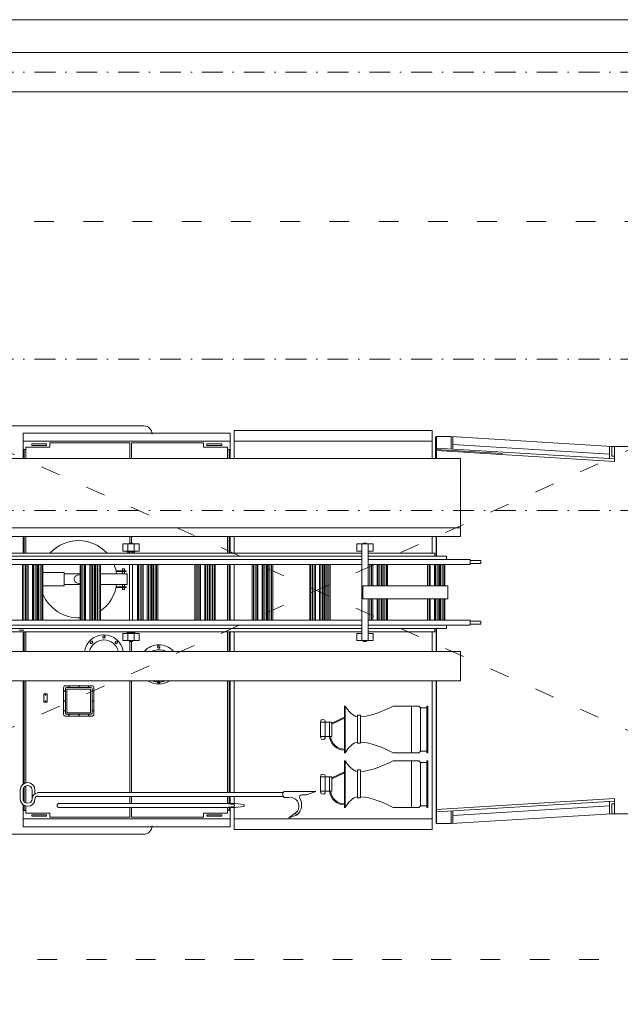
# Model space of a CAD drawing. Header units: centimetres. Extents: x -122 to 72759, y 3298 to 43172.
# Tile 20 of 243: x 38021 to 38387, y 8701 to 9302. Entities that reach past the tile are written whole.
import ezdxf

# ---------------------------------------------------------------- set-up
doc = ezdxf.new("R2010")
doc.units = ezdxf.units.CM
doc.header["$MEASUREMENT"] = 0
doc.linetypes.add('ACAD_ISO03W100', pattern=[30, 12, -18])
doc.linetypes.add('DASHDOT', pattern=[25.4, 12.7, -6.35, 0, -6.35])
for name, color, linetype, lineweight in [('0-LINIA CIENKA', 7, 'Continuous', 5), ('0-LINIA ŚREDNIA', 7, 'Continuous', 5), ('0-OSIE', 7, 'DASHDOT', 5), ('_ ściany konstrukcyjne', 7, 'Continuous', 5), ('meble', 7, 'Continuous', 5), ('ZZZ_Xref', 7, 'Continuous', 5)]:
    doc.layers.add(name, color=color, linetype=linetype, lineweight=lineweight)

# ---------------------------------------------------------------- blocks, each defined once
blk = doc.blocks.new('G$CA1DC9C89')
at = {"layer": '0-LINIA CIENKA', "lineweight": 5}
blk.add_lwpolyline([(4056.09, -1357.64), (2946.09, -1357.64), (2946.09, -2487.63), (4056.09, -2487.63)], close=True, dxfattribs=at)
at = {"layer": '0-LINIA ŚREDNIA', "lineweight": 5}
blk.add_lwpolyline([(1439.32, -1488.75), (2204.93, -1488.74), (2204.93, -1313.67), (4100.09, -1313.67), (4100.09, -2531.73), (2845.27, -2531.74), (2845.27, -2648.7), (2845.27, -2648.7), (2845.27, -2720.74), (2471.1, -2720.74), (2471.1, -2531.74), (1439.21, -2531.73), (1439.52, -2511.72), (2491.1, -2511.74), (2491.1, -2700.74), (2825.27, -2700.74), (2825.27, -2668.7), (2825.27, -2668.7), (2825.27, -2511.74), (4080.09, -2511.73), (4080.09, -1333.67), (2224.93, -1333.67), (2224.93, -1508.74), (1439.32, -1508.75)], close=True, dxfattribs=at)
blk.add_lwpolyline([(1439.52, -2511.72), (1453.37, -2511.73), (2491.1, -2511.74), (2491.1, -2700.74), (2825.27, -2700.74), (2825.27, -2668.7), (2825.27, -2668.7), (2825.27, -2511.74), (4080.09, -2511.73), (4080.09, -1333.67), (2224.93, -1333.67), (2224.93, -1508.74), (1439.32, -1508.75)], dxfattribs=at)
at = {"layer": '0-OSIE', "lineweight": 5}
for points in [[(-236.67, -1345.67), (4271.81, -1345.67)], [(-236.68, -1520.75), (4271.79, -1520.75)], [(-236.66, -1612.88), (4271.81, -1612.88)]]:
    blk.add_lwpolyline(points, dxfattribs=at)
at = {"layer": '_ ściany konstrukcyjne', "lineweight": 5}
for points in [[(1439.52, -2511.72), (1453.37, -2511.73), (2491.1, -2511.74), (2491.1, -2700.74), (2825.27, -2700.74), (2825.27, -2668.7), (2825.27, -2668.7), (2825.27, -2511.74), (4080.09, -2511.73), (4080.09, -1333.67), (2224.93, -1333.67), (2224.93, -1508.74), (1439.33, -1508.75)], [(2503.01, -2487.72), (2515.1, -2487.71), (2515.1, -2676.74), (2801.27, -2676.74), (2801.27, -2487.74), (4056.09, -2487.73), (4056.09, -1357.67), (2248.93, -1357.67), (2248.93, -1532.74), (2248.67, -1532.74)], [(2249.01, -2487.76), (2515.1, -2487.74), (2515.1, -2676.74), (2801.27, -2676.74), (2801.27, -2487.74), (4056.09, -2487.73), (4056.09, -1357.67), (2248.93, -1357.67), (2248.93, -1532.75), (2248.97, -1539.65)]]:
    blk.add_lwpolyline(points, dxfattribs=at)
at = {"layer": 'meble', "lineweight": 5}
for p, q in [((3450.94, -1561.32), (3347.95, -1561.32)), ((3503.48, -1565.72), (3377.5, -1565.72)), ((3377.5, -1581.19), (3377.5, -1565.72)), ((3503.48, -1565.72), (3503.48, -1581.19)), ((3505.88, -1564.12), (3505.88, -1581.19)), ((3626.57, -1564.12), (3505.88, -1564.12)), ((3626.57, -1581.19), (3626.57, -1564.12)), ((3626.57, -1581.19), (3626.57, -1564.77)), ((3377.5, -1570.72), (3503.48, -1570.72)), ((3393.59, -1574.22), (3393.59, -1571.72)), ((3393.59, -1571.72), (3442.47, -1571.72)), ((3442.47, -1581.19), (3442.47, -1571.72)), ((3443.47, -1581.19), (3443.47, -1571.72)), ((3443.47, -1571.72), (3487.38, -1571.72)), ((3487.38, -1574.22), (3487.38, -1571.72)), ((3626.57, -1570.62), (3505.88, -1570.62)), ((3628.73, -1581.19), (3628.73, -1568.1)), ((3628.91, -1581.19), (3628.91, -1568.1)), ((3638.17, -1567.82), (3628.97, -1567.82)), ((3628.97, -1581.19), (3628.97, -1567.82)), ((3629.17, -1581.19), (3629.17, -1567.82)), ((3638.14, -1575.41), (3638.17, -1567.82)), ((3638.17, -1567.82), (3736.16, -1573.82)), ((3639.14, -1575.47), (3639.17, -1567.88)), ((3639.15, -1572.67), (3734.66, -1578.52)), ((3377.5, -1575.72), (3379.1, -1575.72)), ((3378.1, -1581.19), (3378.1, -1575.72)), ((3393.59, -1574.22), (3379.1, -1574.22)), ((3379.1, -1581.19), (3379.1, -1574.22)), ((3501.88, -1574.22), (3487.38, -1574.22)), ((3501.88, -1581.19), (3501.88, -1574.22)), ((3501.88, -1575.72), (3503.48, -1575.72)), ((3502.88, -1581.19), (3502.88, -1575.72)), ((3628.91, -1575.79), (3669.37, -1578.27)), ((3629.17, -1574.86), (3737.66, -1581.51)), ((3629.17, -1576.36), (3737.66, -1583.01)), ((3734.66, -1581.32), (3734.66, -1573.82)), ((3736.16, -1573.82), (3754.16, -1573.82)), ((3736.16, -1579.75), (3736.16, -1573.82)), ((3737.66, -1583.01), (3737.66, -1573.82)), ((3224.51, -1581.19), (3643.79, -1581.19)), ((3643.79, -1581.19), (3643.79, -1628.85)), ((3736.16, -1579.75), (3737.66, -1579.75)), ((3224.51, -1623.45), (3643.79, -1623.45)), ((3432.64, -1623.45), (3413.71, -1623.45)), ((3224.51, -1628.85), (3643.79, -1628.85)), ((3377.5, -1638.85), (3377.5, -1628.85)), ((3378.1, -1638.85), (3378.1, -1628.85)), ((3379.1, -1638.85), (3379.1, -1628.85)), ((3442.11, -1633.27), (3442.11, -1632.77)), ((3442.11, -1632.77), (3444.11, -1632.77)), ((3442.47, -1632.77), (3442.47, -1628.85)), ((3443.47, -1632.77), (3443.47, -1628.85)), ((3444.11, -1633.27), (3444.11, -1632.77)), ((3501.88, -1638.85), (3501.88, -1628.85)), ((3502.88, -1638.85), (3502.88, -1628.85)), ((3503.48, -1628.85), (3503.48, -1638.85)), ((3505.88, -1628.85), (3505.88, -1638.85)), ((3584.66, -1633.27), (3584.66, -1632.77)), ((3584.66, -1632.77), (3586.66, -1632.77)), ((3586.66, -1633.27), (3586.66, -1632.77)), ((3626.57, -1638.85), (3626.57, -1628.85)), ((3628.97, -1640.85), (3628.97, -1628.85)), ((3629.17, -1640.85), (3629.17, -1628.85)), ((3346.81, -1638.85), (3583.66, -1638.85)), ((3583.66, -1638.85), (3351.38, -1638.85)), ((3438.11, -1637.67), (3438.11, -1633.27)), ((3438.11, -1633.27), (3441.11, -1633.27)), ((3438.11, -1637.67), (3443.11, -1637.67)), ((3440.86, -1637.67), (3440.86, -1638.17)), ((3440.86, -1638.17), (3445.36, -1638.17)), ((3441.11, -1633.27), (3445.11, -1633.27)), ((3441.11, -1637.67), (3441.11, -1633.27)), ((3441.11, -1638.85), (3441.11, -1638.17)), ((3442.11, -1638.85), (3442.11, -1638.17)), ((3443.11, -1637.67), (3448.11, -1637.67)), ((3444.11, -1638.85), (3444.11, -1638.17)), ((3445.11, -1637.67), (3445.11, -1633.27)), ((3448.11, -1633.27), (3445.11, -1633.27)), ((3445.11, -1638.85), (3445.11, -1638.17)), ((3445.36, -1637.67), (3445.36, -1638.17)), ((3448.11, -1637.67), (3448.11, -1633.27)), ((3580.66, -1637.67), (3580.66, -1633.27)), ((3580.66, -1633.27), (3583.66, -1633.27)), ((3580.66, -1637.67), (3583.66, -1637.67)), ((3583.66, -1633.27), (3587.66, -1633.27)), ((3583.66, -1638.85), (3583.66, -1633.27)), ((3583.66, -1686.84), (3583.66, -1638.85)), ((3590.66, -1633.27), (3587.66, -1633.27)), ((3587.66, -1658.85), (3587.66, -1633.27)), ((3587.66, -1637.67), (3590.66, -1637.67)), ((3587.66, -1640.85), (3587.66, -1638.85)), ((3610.61, -1638.85), (3587.66, -1638.85)), ((3587.66, -1638.85), (3610.61, -1638.85)), ((3590.66, -1637.67), (3590.66, -1633.27)), ((3610.61, -1638.85), (3628.24, -1638.85)), ((3628.24, -1638.85), (3614.6, -1638.85)), ((3628.24, -1640.85), (3628.24, -1638.85)), ((3345.26, -1642.85), (3583.66, -1642.85)), ((3345.45, -1640.85), (3583.66, -1640.85)), ((3587.66, -1640.85), (3610.61, -1640.85)), ((3587.66, -1642.85), (3610.61, -1642.85)), ((3610.61, -1640.85), (3635.24, -1640.85)), ((3610.61, -1642.85), (3649.74, -1642.85)), ((3635.24, -1642.85), (3635.24, -1640.85)), ((3649.74, -1645.85), (3649.74, -1642.85)), ((3655.17, -1643.35), (3649.74, -1643.35)), ((3655.17, -1643.35), (3656.23, -1643.35)), ((3656.23, -1645.35), (3656.23, -1643.35)), ((3343.74, -1645.85), (3583.66, -1645.85)), ((3377.04, -1679.84), (3377.04, -1645.85)), ((3377.74, -1679.84), (3377.74, -1645.85)), ((3378.74, -1679.84), (3378.74, -1645.85)), ((3379.7, -1679.84), (3379.7, -1645.85)), ((3380.44, -1679.84), (3380.44, -1645.85)), ((3383.04, -1679.84), (3383.04, -1645.85)), ((3383.05, -1648.56), (3383.05, -1649.81)), ((3383.05, -1650.21), (3383.05, -1650.81)), ((3383.74, -1679.84), (3383.74, -1645.85)), ((3384.74, -1645.85), (3384.74, -1679.84)), ((3385.7, -1679.84), (3385.7, -1645.85)), ((3386.04, -1679.84), (3386.04, -1645.85)), ((3386.74, -1679.84), (3386.74, -1645.85)), ((3387.74, -1645.85), (3387.74, -1679.84)), ((3388.7, -1679.84), (3388.7, -1645.85)), ((3389.44, -1658.81), (3389.44, -1645.85)), ((3389.44, -1650.81), (3402.34, -1650.81)), ((3402.34, -1658.81), (3402.34, -1650.81)), ((3412.04, -1679.84), (3412.04, -1645.85)), ((3412.74, -1679.84), (3412.74, -1645.85)), ((3413.73, -1679.84), (3413.73, -1645.85)), ((3414.7, -1679.84), (3414.7, -1645.85)), ((3415.44, -1679.84), (3415.44, -1645.85)), ((3418.04, -1679.84), (3418.04, -1645.85)), ((3418.74, -1679.84), (3418.74, -1645.85)), ((3419.74, -1645.85), (3419.74, -1679.84)), ((3420.7, -1679.84), (3420.7, -1645.85)), ((3421.04, -1679.84), (3421.04, -1645.85)), ((3421.74, -1679.84), (3421.74, -1645.85)), ((3422.74, -1645.85), (3422.74, -1679.84)), ((3423.7, -1679.84), (3423.7, -1645.85)), ((3424.44, -1679.84), (3424.44, -1645.85)), ((3434.05, -1649.81), (3440.09, -1649.81)), ((3434.14, -1650.21), (3440.09, -1650.21)), ((3437.94, -1648.56), (3439.14, -1648.56)), ((3437.94, -1649.81), (3437.94, -1648.56)), ((3437.94, -1651.56), (3437.94, -1650.21)), ((3439.14, -1648.56), (3439.14, -1649.81)), ((3439.14, -1650.21), (3439.14, -1651.56)), ((3439.19, -1649.81), (3439.19, -1650.21)), ((3440.09, -1649.81), (3440.09, -1650.21)), ((3442.11, -1679.84), (3442.11, -1645.85)), ((3444.11, -1679.84), (3444.11, -1645.85)), ((3447.04, -1679.84), (3447.04, -1645.85)), ((3447.74, -1679.84), (3447.74, -1645.85)), ((3448.73, -1679.84), (3448.73, -1645.85)), ((3449.69, -1679.84), (3449.69, -1645.85)), ((3450.44, -1679.84), (3450.44, -1645.85)), ((3453.03, -1679.84), (3453.03, -1645.85)), ((3453.74, -1679.84), (3453.74, -1645.85)), ((3454.73, -1645.85), (3454.73, -1679.84)), ((3455.69, -1679.84), (3455.69, -1645.85)), ((3456.03, -1679.84), (3456.03, -1645.85)), ((3456.74, -1679.84), (3456.74, -1645.85)), ((3457.73, -1645.85), (3457.73, -1679.84)), ((3458.69, -1679.84), (3458.69, -1645.85)), ((3459.43, -1679.84), (3459.43, -1645.85)), ((3482.03, -1679.84), (3482.03, -1645.85)), ((3482.73, -1679.84), (3482.73, -1645.85)), ((3483.73, -1679.84), (3483.73, -1645.85)), ((3484.69, -1679.84), (3484.69, -1645.85)), ((3485.43, -1679.84), (3485.43, -1645.85)), ((3488.03, -1679.84), (3488.03, -1645.85)), ((3488.73, -1679.84), (3488.73, -1645.85)), ((3489.73, -1645.85), (3489.73, -1679.84)), ((3490.69, -1679.84), (3490.69, -1645.85)), ((3491.03, -1679.84), (3491.03, -1645.85)), ((3491.73, -1679.84), (3491.73, -1645.85)), ((3492.73, -1645.85), (3492.73, -1679.84)), ((3493.69, -1679.84), (3493.69, -1645.85)), ((3494.43, -1679.84), (3494.43, -1645.85)), ((3501.88, -1679.84), (3501.88, -1645.85)), ((3502.88, -1679.84), (3502.88, -1645.85)), ((3503.48, -1645.85), (3503.48, -1679.84)), ((3505.88, -1645.85), (3505.88, -1679.84)), ((3517.03, -1679.84), (3517.03, -1645.85)), ((3517.73, -1679.84), (3517.73, -1645.85)), ((3518.72, -1679.84), (3518.72, -1645.85)), ((3519.69, -1679.84), (3519.69, -1645.85)), ((3520.43, -1679.84), (3520.43, -1645.85)), ((3523.03, -1679.84), (3523.03, -1645.85)), ((3523.73, -1679.84), (3523.73, -1645.85)), ((3524.73, -1645.85), (3524.73, -1679.84)), ((3525.69, -1679.84), (3525.69, -1645.85)), ((3526.03, -1679.84), (3526.03, -1645.85)), ((3526.73, -1679.84), (3526.73, -1645.85)), ((3527.73, -1645.85), (3527.73, -1679.84)), ((3528.69, -1679.84), (3528.69, -1645.85)), ((3529.43, -1679.84), (3529.43, -1645.85)), ((3552.02, -1679.84), (3552.02, -1645.85)), ((3552.72, -1679.84), (3552.72, -1645.85)), ((3553.72, -1679.84), (3553.72, -1645.85)), ((3554.68, -1679.84), (3554.68, -1645.85)), ((3555.42, -1679.84), (3555.42, -1645.85)), ((3558.02, -1679.84), (3558.02, -1645.85)), ((3558.72, -1679.84), (3558.72, -1645.85)), ((3559.72, -1645.85), (3559.72, -1679.84)), ((3560.68, -1679.84), (3560.68, -1645.85)), ((3561.02, -1679.84), (3561.02, -1645.85)), ((3561.72, -1679.84), (3561.72, -1645.85)), ((3562.72, -1645.85), (3562.72, -1679.84)), ((3563.68, -1679.84), (3563.68, -1645.85)), ((3564.42, -1679.84), (3564.42, -1645.85)), ((3587.66, -1645.85), (3610.61, -1645.85)), ((3588.71, -1658.85), (3588.71, -1645.85)), ((3589.68, -1658.85), (3589.68, -1645.85)), ((3590.42, -1658.85), (3590.42, -1645.85)), ((3593.02, -1658.85), (3593.02, -1645.85)), ((3593.72, -1658.85), (3593.72, -1645.85)), ((3594.72, -1645.85), (3594.72, -1658.85)), ((3595.68, -1658.85), (3595.68, -1645.85)), ((3596.02, -1658.85), (3596.02, -1645.85)), ((3596.72, -1658.85), (3596.72, -1645.85)), ((3597.72, -1645.85), (3597.72, -1658.85)), ((3598.68, -1658.85), (3598.68, -1645.85)), ((3599.42, -1658.85), (3599.42, -1645.85)), ((3610.61, -1645.85), (3649.74, -1645.85)), ((3623.71, -1658.85), (3623.71, -1645.85)), ((3624.68, -1658.85), (3624.68, -1645.85)), ((3625.42, -1658.85), (3625.42, -1645.85)), ((3628.02, -1658.85), (3628.02, -1645.85)), ((3628.72, -1658.85), (3628.72, -1645.85)), ((3629.72, -1645.85), (3629.72, -1658.85)), ((3630.68, -1658.85), (3630.68, -1645.85)), ((3631.02, -1658.85), (3631.02, -1645.85)), ((3631.72, -1658.85), (3631.72, -1645.85)), ((3632.72, -1645.85), (3632.72, -1658.85)), ((3649.74, -1645.85), (3632.94, -1645.85)), ((3633.67, -1658.85), (3633.67, -1645.85)), ((3634.42, -1658.85), (3634.42, -1645.85)), ((3649.74, -1645.35), (3655.17, -1645.35)), ((3655.17, -1645.35), (3656.23, -1645.35)), ((3402.34, -1651.56), (3412.04, -1651.56)), ((3440.84, -1651.56), (3424.44, -1651.56)), ((3440.84, -1658.06), (3440.84, -1651.56)), ((3389.44, -1658.81), (3402.34, -1658.81)), ((3389.44, -1679.84), (3389.44, -1658.81)), ((3402.34, -1658.06), (3412.04, -1658.06)), ((3424.44, -1658.06), (3440.84, -1658.06)), ((3434.05, -1659.81), (3440.09, -1659.81)), ((3434.14, -1659.41), (3440.09, -1659.41)), ((3437.94, -1659.41), (3437.94, -1658.06)), ((3437.94, -1661.06), (3437.94, -1659.81)), ((3439.14, -1661.06), (3437.94, -1661.06)), ((3439.14, -1658.06), (3439.14, -1659.41)), ((3439.14, -1659.81), (3439.14, -1661.06)), ((3439.19, -1659.81), (3439.19, -1659.41)), ((3440.09, -1659.81), (3440.09, -1659.41)), ((3584.26, -1658.85), (3636.22, -1658.85)), ((3584.26, -1666.84), (3584.26, -1658.85)), ((3636.22, -1666.84), (3636.22, -1658.85)), ((3584.26, -1666.84), (3636.22, -1666.84)), ((3587.66, -1686.84), (3587.66, -1666.84)), ((3588.71, -1679.84), (3588.71, -1666.84)), ((3589.68, -1679.84), (3589.68, -1666.84)), ((3590.42, -1679.84), (3590.42, -1666.84)), ((3593.02, -1679.84), (3593.02, -1666.84)), ((3593.72, -1679.84), (3593.72, -1666.84)), ((3594.72, -1666.84), (3594.72, -1679.84)), ((3595.68, -1679.84), (3595.68, -1666.84)), ((3596.02, -1679.84), (3596.02, -1666.84)), ((3596.72, -1679.84), (3596.72, -1666.84)), ((3597.72, -1666.84), (3597.72, -1679.84)), ((3598.68, -1679.84), (3598.68, -1666.84)), ((3599.42, -1679.84), (3599.42, -1666.84)), ((3623.71, -1679.84), (3623.71, -1666.84)), ((3624.68, -1679.84), (3624.68, -1666.84)), ((3625.42, -1679.84), (3625.42, -1666.84)), ((3628.02, -1679.84), (3628.02, -1666.84)), ((3628.72, -1679.84), (3628.72, -1666.84)), ((3629.72, -1666.84), (3629.72, -1679.84)), ((3630.68, -1679.84), (3630.68, -1666.84)), ((3631.02, -1679.84), (3631.02, -1666.84)), ((3631.72, -1679.84), (3631.72, -1666.84)), ((3632.72, -1666.84), (3632.72, -1679.84)), ((3633.67, -1679.84), (3633.67, -1666.84)), ((3634.42, -1679.84), (3634.42, -1666.84)), ((3505.88, -1679.84), (3505.88, -1673.33)), ((3344.37, -1679.84), (3583.66, -1679.84)), ((3587.66, -1679.84), (3610.61, -1679.84)), ((3610.61, -1679.84), (3649.74, -1679.84)), ((3632.94, -1679.84), (3649.74, -1679.84)), ((3649.74, -1682.84), (3649.74, -1679.84)), ((3655.17, -1680.34), (3649.74, -1680.34)), ((3655.17, -1680.34), (3656.23, -1680.34)), ((3656.23, -1682.34), (3656.23, -1680.34)), ((3345.02, -1682.84), (3377.5, -1682.84)), ((3345.45, -1684.84), (3583.66, -1684.84)), ((3346.36, -1686.84), (3583.66, -1686.84)), ((3375, -1685.81), (3377.85, -1685.81)), ((3377.5, -1682.84), (3583.66, -1682.84)), ((3377.5, -1698.81), (3377.5, -1686.84)), ((3378.1, -1698.81), (3378.1, -1686.84)), ((3379.1, -1698.81), (3379.1, -1686.81)), ((3441.11, -1687.36), (3441.11, -1686.84)), ((3442.11, -1687.36), (3442.11, -1686.84)), ((3445.11, -1687.36), (3445.11, -1686.84)), ((3485.43, -1682.84), (3488.03, -1682.84)), ((3501.88, -1698.81), (3501.88, -1686.84)), ((3502.88, -1698.81), (3502.88, -1686.84)), ((3503.48, -1698.81), (3503.48, -1686.84)), ((3505.88, -1698.81), (3505.88, -1686.84)), ((3505.88, -1698.81), (3505.88, -1686.84)), ((3583.66, -1692.26), (3583.66, -1684.84)), ((3587.66, -1682.84), (3610.61, -1682.84)), ((3587.66, -1692.26), (3587.66, -1684.84)), ((3587.66, -1684.84), (3610.61, -1684.84)), ((3587.66, -1686.84), (3610.61, -1686.84)), ((3610.61, -1682.84), (3649.74, -1682.84)), ((3610.61, -1684.84), (3635.24, -1684.84)), ((3610.61, -1686.84), (3628.24, -1686.84)), ((3626.57, -1698.81), (3626.57, -1686.84)), ((3626.94, -1682.84), (3649.74, -1682.84)), ((3628.24, -1686.84), (3628.24, -1684.84)), ((3628.97, -1698.81), (3628.97, -1684.84)), ((3629.17, -1698.81), (3629.17, -1684.84)), ((3635.24, -1684.84), (3635.24, -1682.84)), ((3649.74, -1682.34), (3655.17, -1682.34)), ((3655.17, -1682.34), (3656.23, -1682.34)), ((3438.11, -1692.26), (3438.11, -1687.86)), ((3438.11, -1687.86), (3443.11, -1687.86)), ((3438.11, -1692.26), (3441.11, -1692.26)), ((3440.86, -1687.86), (3440.86, -1687.36)), ((3440.86, -1687.36), (3445.36, -1687.36)), ((3441.11, -1687.86), (3441.11, -1692.26)), ((3441.11, -1692.26), (3445.11, -1692.26)), ((3442.11, -1692.26), (3442.11, -1692.76)), ((3442.11, -1692.76), (3444.11, -1692.76)), ((3442.47, -1698.81), (3442.47, -1692.76)), ((3448.11, -1687.86), (3443.11, -1687.86)), ((3443.47, -1692.76), (3443.47, -1698.81)), ((3444.11, -1692.26), (3444.11, -1692.76)), ((3445.11, -1687.86), (3445.11, -1692.26)), ((3445.11, -1692.26), (3448.11, -1692.26)), ((3445.36, -1687.86), (3445.36, -1687.36)), ((3448.11, -1692.26), (3448.11, -1687.86)), ((3580.66, -1692.26), (3580.66, -1687.86)), ((3580.66, -1687.86), (3583.66, -1687.86)), ((3580.66, -1692.26), (3583.66, -1692.26)), ((3583.66, -1692.26), (3587.66, -1692.26)), ((3584.66, -1692.26), (3584.66, -1692.76)), ((3584.66, -1692.76), (3586.66, -1692.76)), ((3586.66, -1692.26), (3586.66, -1692.76)), ((3590.66, -1687.86), (3587.66, -1687.86)), ((3587.66, -1692.26), (3590.66, -1692.26)), ((3590.66, -1692.26), (3590.66, -1687.86)), ((3224.51, -1698.81), (3643.79, -1698.81)), ((3643.79, -1716.81), (3643.79, -1698.81)), ((3224.51, -1716.81), (3643.79, -1716.81)), ((3377.5, -1779.7), (3377.5, -1716.81)), ((3378.1, -1779.34), (3378.1, -1716.81)), ((3379.1, -1778.99), (3379.1, -1716.81)), ((3442.47, -1784.92), (3442.47, -1716.81)), ((3443.47, -1716.81), (3443.47, -1784.92)), ((3501.88, -1784.92), (3501.88, -1716.81)), ((3502.88, -1784.92), (3502.88, -1716.81)), ((3503.48, -1784.92), (3503.48, -1716.81)), ((3505.88, -1784.92), (3505.88, -1716.81)), ((3505.88, -1784.92), (3505.88, -1716.81)), ((3626.57, -1807.5), (3626.57, -1716.81)), ((3628.97, -1803.8), (3628.97, -1716.81)), ((3629.17, -1803.8), (3629.17, -1716.81)), ((3402.95, -1723.01), (3402.35, -1723.01)), ((3402.65, -1723.31), (3402.65, -1722.7)), ((3403.2, -1736.65), (3403.2, -1721.46)), ((3403.7, -1720.96), (3418.9, -1720.96)), ((3404.1, -1721.86), (3418.5, -1721.86)), ((3404.1, -1736.25), (3404.1, -1721.86)), ((3405.05, -1720.41), (3405.65, -1720.41)), ((3405.35, -1720.71), (3405.35, -1720.1)), ((3411.05, -1720.41), (3411.65, -1720.41)), ((3411.35, -1720.71), (3411.35, -1720.1)), ((3417.05, -1720.41), (3417.65, -1720.41)), ((3417.35, -1720.71), (3417.35, -1720.1)), ((3418.5, -1721.86), (3418.5, -1736.25)), ((3419.4, -1721.46), (3419.4, -1736.65)), ((3419.65, -1723.01), (3420.25, -1723.01)), ((3419.95, -1723.31), (3419.95, -1722.7)), ((3391.55, -1724.77), (3390.05, -1724.77)), ((3392.05, -1724.77), (3390.05, -1724.77)), ((3390.05, -1724.77), (3390.05, -1729.77)), ((3390.05, -1724.77), (3390.05, -1729.77)), ((3390.65, -1725.37), (3391.45, -1725.37)), ((3391.05, -1724.97), (3391.05, -1725.77)), ((3391.05, -1728.77), (3391.05, -1729.57)), ((3392.05, -1724.77), (3392.05, -1729.77)), ((3402.95, -1729.01), (3402.35, -1729.01)), ((3402.65, -1729.31), (3402.65, -1728.7)), ((3419.65, -1729.01), (3420.25, -1729.01)), ((3419.95, -1729.31), (3419.95, -1728.7)), ((3390.05, -1729.77), (3391.55, -1729.77)), ((3390.05, -1729.77), (3392.05, -1729.77)), ((3390.65, -1729.17), (3391.45, -1729.17)), ((3402.95, -1735), (3402.35, -1735)), ((3402.65, -1735.31), (3402.65, -1734.7)), ((3419.65, -1735), (3420.25, -1735)), ((3419.95, -1735.31), (3419.95, -1734.7)), ((3573.55, -1732.26), (3573.1, -1732.26)), ((3573.1, -1732.26), (3573.1, -1760.6)), ((3573.55, -1732.26), (3573.55, -1760.6)), ((3602.8, -1732.26), (3614.05, -1732.26)), ((3614.05, -1732.26), (3614.05, -1760.6)), ((3618.5, -1732.26), (3614.05, -1732.26)), ((3619.4, -1733.16), (3618.5, -1732.26)), ((3619.4, -1733.16), (3619.4, -1759.7)), ((3623.45, -1733.16), (3619.4, -1733.16)), ((3623.45, -1732.26), (3623.45, -1760.6)), ((3623.9, -1732.26), (3623.45, -1732.26)), ((3623.9, -1732.26), (3623.9, -1760.6)), ((3418.9, -1737.15), (3403.7, -1737.15)), ((3418.5, -1736.25), (3404.1, -1736.25)), ((3405.05, -1737.7), (3405.65, -1737.7)), ((3405.35, -1737.4), (3405.35, -1738.01)), ((3411.05, -1737.7), (3411.65, -1737.7)), ((3411.35, -1737.4), (3411.35, -1738.01)), ((3417.05, -1737.7), (3417.65, -1737.7)), ((3417.35, -1737.4), (3417.35, -1738.01)), ((3565.51, -1742.7), (3573.1, -1738.96)), ((3565.51, -1743.26), (3573.1, -1739.53)), ((3581.21, -1737.66), (3583.01, -1737.66)), ((3581.21, -1754.75), (3581.21, -1737.66)), ((3583.01, -1737.66), (3583.01, -1754.75)), ((3558.66, -1750.83), (3558.66, -1742.03)), ((3565.51, -1742.03), (3558.66, -1742.03)), ((3561.5, -1750.83), (3561.5, -1742.03)), ((3564.14, -1750.83), (3564.14, -1742.03)), ((3565.51, -1750.83), (3565.51, -1742.03)), ((3565.51, -1750.83), (3558.66, -1750.83)), ((3583.01, -1754.75), (3581.21, -1754.75)), ((3573.55, -1760.6), (3573.1, -1760.6)), ((3602.8, -1760.6), (3614.05, -1760.6)), ((3618.5, -1760.6), (3614.05, -1760.6)), ((3619.4, -1759.7), (3618.5, -1760.6)), ((3623.45, -1759.7), (3619.4, -1759.7)), ((3623.9, -1760.6), (3623.45, -1760.6)), ((3573.55, -1765.59), (3573.1, -1765.59)), ((3573.1, -1765.59), (3573.1, -1793.94)), ((3573.55, -1765.59), (3573.55, -1793.94)), ((3581.21, -1770.99), (3583.01, -1770.99)), ((3581.21, -1788.09), (3581.21, -1770.99)), ((3583.01, -1770.99), (3583.01, -1788.09)), ((3602.8, -1765.59), (3614.05, -1765.59)), ((3614.05, -1765.59), (3614.05, -1793.94)), ((3618.5, -1765.59), (3614.05, -1765.59)), ((3619.4, -1766.49), (3618.5, -1765.59)), ((3619.4, -1766.49), (3619.4, -1793.04)), ((3623.45, -1766.49), (3619.4, -1766.49)), ((3623.45, -1765.59), (3623.45, -1793.94)), ((3623.9, -1765.59), (3623.45, -1765.59)), ((3623.9, -1765.59), (3623.9, -1793.94)), ((3558.66, -1784.16), (3558.66, -1775.36)), ((3565.51, -1775.36), (3558.66, -1775.36)), ((3561.5, -1784.16), (3561.5, -1775.36)), ((3564.14, -1784.16), (3564.14, -1775.36)), ((3565.51, -1776.03), (3573.1, -1772.3)), ((3565.51, -1776.6), (3573.1, -1772.86)), ((3565.51, -1784.16), (3565.51, -1775.36)), ((3377.5, -1789.5), (3377.5, -1782.65)), ((3378.1, -1790.59), (3378.1, -1781.56)), ((3379.1, -1791.28), (3379.1, -1780.87)), ((3564.12, -1777.28), (3564.14, -1777.27)), ((3375.6, -1788.77), (3375.6, -1783.37)), ((3377.4, -1788.77), (3377.4, -1783.37)), ((3382.8, -1783.37), (3382.8, -1786.88)), ((3382.8, -1783.37), (3382.8, -1788.77)), ((3384.6, -1783.37), (3384.6, -1785.66)), ((3386.4, -1785.17), (3386.4, -1784.92)), ((3451.62, -1784.92), (3386.4, -1784.92)), ((3386.4, -1786.97), (3386.4, -1787.26)), ((3452, -1787.26), (3386.4, -1787.26)), ((3442.47, -1791.58), (3442.47, -1787.26)), ((3443.47, -1787.26), (3443.47, -1791.58)), ((3527.74, -1784.92), (3451.62, -1784.92)), ((3527.7, -1787.26), (3452, -1787.26)), ((3501.88, -1791.58), (3501.88, -1787.26)), ((3502.88, -1791.58), (3502.88, -1787.26)), ((3503.48, -1791.58), (3503.48, -1787.26)), ((3505.88, -1791.58), (3505.88, -1787.26)), ((3505.88, -1791.58), (3505.88, -1787.26)), ((3535.51, -1784.93), (3527.7, -1784.93)), ((3535.51, -1787.27), (3527.7, -1787.27)), ((3535.51, -1785.2), (3535.51, -1784.93)), ((3535.52, -1785.17), (3536.42, -1784.27)), ((3535.52, -1785.18), (3535.52, -1786.98)), ((3535.52, -1786.97), (3536.42, -1787.87)), ((3536.42, -1787.87), (3535.52, -1786.97)), ((3535.52, -1786.98), (3535.52, -1787.27)), ((3536.42, -1784.27), (3538.55, -1784.27)), ((3536.42, -1787.87), (3539.03, -1787.87)), ((3538.55, -1784.27), (3555.58, -1784.27)), ((3549.97, -1786.34), (3547.17, -1786.34)), ((3547.83, -1786.34), (3547.4, -1786.34)), ((3555.65, -1784.27), (3549.97, -1786.34)), ((3565.51, -1784.16), (3558.66, -1784.16)), ((3583.01, -1788.09), (3581.21, -1788.09)), ((3629.17, -1795.26), (3737.66, -1788.61)), ((3737.66, -1788.61), (3737.66, -1797.8)), ((3377.5, -1805.9), (3377.5, -1792.45)), ((3378.1, -1795.9), (3378.1, -1792.8)), ((3379.1, -1797.4), (3379.1, -1793.16)), ((3399.34, -1791.58), (3420.74, -1791.58)), ((3399.34, -1794.09), (3420.73, -1794.09)), ((3420.73, -1794.09), (3426.21, -1794.09)), ((3420.74, -1791.58), (3426.52, -1791.58)), ((3426.21, -1794.09), (3451.88, -1794.09)), ((3426.52, -1791.58), (3451.88, -1791.58)), ((3442.47, -1799.9), (3442.47, -1794.09)), ((3443.47, -1794.09), (3443.47, -1799.9)), ((3451.88, -1791.58), (3506.67, -1791.58)), ((3451.88, -1794.09), (3506.67, -1794.09)), ((3505.74, -1792.29), (3500.73, -1791.58)), ((3505.75, -1793.36), (3500.73, -1794.09)), ((3501.88, -1797.4), (3501.88, -1794.09)), ((3502.88, -1795.9), (3502.88, -1794.09)), ((3503.48, -1805.9), (3503.48, -1794.09)), ((3505.88, -1807.5), (3505.88, -1794.09)), ((3505.88, -1801), (3505.88, -1794.09)), ((3511.68, -1792.29), (3506.67, -1791.58)), ((3511.69, -1793.36), (3506.67, -1794.09)), ((3573.55, -1793.94), (3573.1, -1793.94)), ((3602.8, -1793.94), (3614.05, -1793.94)), ((3618.5, -1793.94), (3614.05, -1793.94)), ((3619.4, -1793.04), (3618.5, -1793.94)), ((3623.45, -1793.04), (3619.4, -1793.04)), ((3623.9, -1793.94), (3623.45, -1793.94)), ((3629.17, -1796.76), (3737.66, -1790.11)), ((3639.15, -1798.95), (3734.66, -1793.1)), ((3732.65, -1790.42), (3732.45, -1790.41)), ((3734.66, -1790.3), (3734.66, -1797.8)), ((3736.16, -1791.87), (3737.66, -1791.87)), ((3736.16, -1791.87), (3736.16, -1797.8)), ((3379.1, -1795.9), (3377.5, -1795.9)), ((3377.5, -1800.9), (3503.48, -1800.9)), ((3393.59, -1797.4), (3379.1, -1797.4)), ((3393.59, -1797.4), (3393.59, -1799.9)), ((3393.59, -1799.9), (3442.47, -1799.9)), ((3443.47, -1799.9), (3487.38, -1799.9)), ((3487.38, -1797.4), (3487.38, -1799.9)), ((3501.88, -1797.4), (3487.38, -1797.4)), ((3487.38, -1799.9), (3487.38, -1797.4)), ((3501.88, -1795.9), (3503.48, -1795.9)), ((3626.57, -1801), (3505.88, -1801)), ((3539.23, -1800.41), (3543.22, -1797.53)), ((3543.98, -1798.71), (3539.23, -1800.41)), ((3543.18, -1797.53), (3544.06, -1798.71)), ((3638.17, -1803.8), (3638.17, -1796.21)), ((3638.17, -1803.8), (3736.16, -1797.8)), ((3639.17, -1803.8), (3639.17, -1796.15)), ((3736.16, -1797.8), (3754.16, -1797.8)), ((3503.48, -1805.9), (3377.5, -1805.9)), ((3629.17, -1803.8), (3633.17, -1803.8)), ((3633.17, -1803.8), (3638.17, -1803.8)), ((3450.94, -1810.3), (3347.95, -1810.3)), ((3626.57, -1807.5), (3505.88, -1807.5))]:
    blk.add_line(p, q, dxfattribs=at)
at = {"layer": 'meble', "linetype": 'ACAD_ISO03W100', "lineweight": 5}
blk.add_lwpolyline([(4056.09, -1436.71), (3056.09, -1436.71), (3056.09, -1886.71), (4056.09, -1886.71), (4056.09, -1436.71), (3056.09, -1886.71), (4056.09, -1886.71), (3056.09, -1436.71)], dxfattribs=at)
at = {"layer": 'meble', "lineweight": 5}
for points in [[(3382.6, -1573.22), (3391.6, -1573.22), (3391.6, -1572.22), (3382.6, -1572.22)], [(3498.38, -1573.22), (3489.38, -1573.22), (3489.38, -1572.22), (3498.38, -1572.22)], [(3382.6, -1798.4), (3391.6, -1798.4), (3391.6, -1799.4), (3382.6, -1799.4)], [(3498.38, -1798.4), (3489.38, -1798.4), (3489.38, -1799.4), (3498.38, -1799.4)]]:
    blk.add_lwpolyline(points, close=True, dxfattribs=at)
blk.add_lwpolyline([(3403.05, -1719.81, 0.414214), (3402.05, -1720.81), (3402.05, -1737.3, 0.414214), (3403.05, -1738.3), (3419.55, -1738.3, 0.414214), (3420.55, -1737.3), (3420.55, -1720.81, 0.414214), (3419.55, -1719.81)], format="xyb", close=True, dxfattribs=at)
for centre, radius in [((3418.99, -1693.21), 0.62), ((3426.59, -1690.06), 0.62), ((3434.19, -1693.21), 0.62), ((3460.09, -1696.06), 0.62), ((3460.09, -1717.56), 0.62), ((3391.05, -1725.37), 0.2), ((3391.05, -1729.17), 0.2)]:
    blk.add_circle(centre, radius, dxfattribs=at)
for centre, radius, start, end in [((3450.94, -1566.32), 5, 360, 90), ((3411.09, -1654.81), 23.5, 42.802, 137.198), ((3411.09, -1654.81), 23.5, 7.94936, 22.43249), ((3411.09, -1654.81), 2.55, 68.21356, 291.78644), ((3411.09, -1654.81), 23.5, 304.60622, 352.05064), ((3411.09, -1654.81), 23.5, 202.86416, 272.30813), ((3426.59, -1700.81), 12, 9.5851, 170.4149), ((3426.59, -1700.81), 9, 12.82749, 167.17251), ((3418.99, -1693.21), 0.8, 177.86758, 89.99999), ((3426.59, -1690.06), 0.8, 177.86758, 90.00001), ((3434.19, -1693.21), 0.8, 177.86757, 90), ((3460.09, -1706.81), 12, 41.81031, 138.18969), ((3460.09, -1706.81), 9, 62.73396, 117.26604), ((3460.09, -1696.06), 0.8, 90, 2.13243), ((3460.09, -1706.81), 12, 236.44269, 303.55731), ((3460.09, -1706.81), 10.75, 248.4711, 291.5289), ((3460.09, -1717.56), 0.8, 90.00001, 2.13244), ((3403.7, -1721.46), 0.5, 89.99999, 180), ((3418.9, -1721.46), 0.5, 0, 89.99999), ((3403.7, -1736.65), 0.5, 180.00003, 270.00001), ((3418.9, -1736.65), 0.5, 270, 0.00001), ((3560.07, -1741.75), 1.44, 348.83203, 191.16797), ((3560.03, -1751.09), 1.44, 168.83203, 10.62465), ((3573.1, -1750.03), 9, 185.10108, 270), ((3573.1, -1750.03), 8.4, 185.46498, 270), ((3560.07, -1775.09), 1.44, 348.83202, 191.16797), ((3380.1, -1783.37), 4.5, 360, 180), ((3380.1, -1783.37), 2.7, 359.99999, 180.00001), ((3380.1, -1788.77), 4.5, 180, 0), ((3380.1, -1788.77), 2.7, 180.00001, 0), ((3386.4, -1788.77), 3.6, 90, 180), ((3386.4, -1788.77), 1.8, 90, 180), ((3539.92, -1793.23), 5.44, 307.21036, 99.63567), ((3538.98, -1792.4), 8.1, 308.82459, 29.89096), ((3547.17, -1787.69), 1.35, 90, 209.89096), ((3560.07, -1784.44), 1.44, 168.83203, 11.16797), ((3573.1, -1783.36), 9, 185.10108, 270), ((3573.1, -1783.36), 8.4, 185.46498, 270), ((3399.34, -1792.84), 1.26, 90, 270), ((3505.67, -1792.82), 0.54, 278.72462, 82.15829), ((3511.61, -1792.82), 0.54, 278.72463, 82.15829), ((3450.94, -1805.3), 5, 270, 0)]:
    blk.add_arc(centre, radius, start, end, dxfattribs=at)
for points in [[(3573.55, -1732.26), (3575.78, -1735.33), (3578.01, -1738.4), (3581.21, -1738.75)], [(3583.01, -1738.75), (3589.92, -1738.38), (3596.36, -1735.32), (3602.8, -1732.26)], [(3573.55, -1760.6), (3575.78, -1757.53), (3578.01, -1754.46), (3581.21, -1754.11)], [(3583.01, -1754.11), (3589.92, -1754.48), (3596.36, -1757.54), (3602.8, -1760.6)], [(3573.55, -1765.59), (3575.78, -1768.66), (3578.01, -1771.73), (3581.21, -1772.08)], [(3583.01, -1772.08), (3589.92, -1771.71), (3596.36, -1768.65), (3602.8, -1765.59)], [(3573.55, -1793.94), (3575.78, -1790.87), (3578.01, -1787.79), (3581.21, -1787.44)], [(3583.01, -1787.45), (3589.92, -1787.82), (3596.36, -1790.88), (3602.8, -1793.94)]]:
    blk.add_open_spline(points, degree=3, dxfattribs=at)

msp = doc.modelspace()

# ---------------------------------------------------------------- block references
at = {"layer": 'ZZZ_Xref'}
msp.add_blockref('G$CA1DC9C89', (34646.15529, 10615.38849), dxfattribs=at)

doc.saveas('drawing.dxf')
